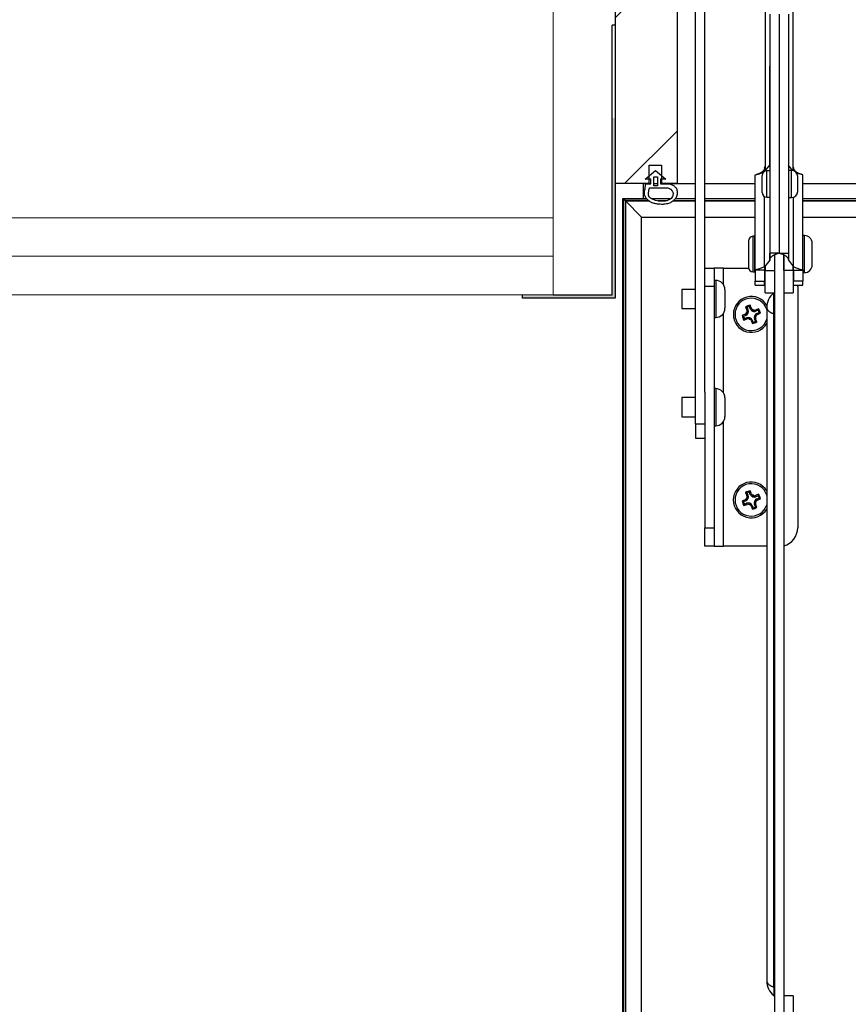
# Model space of a CAD drawing. Header units: inches. Extents: x 53216 to 117387, y -66787 to -22834.
# Tile 123 of 256: x 60572 to 60599, y -30110 to -30079. Entities that reach past the tile are written whole.
import ezdxf

# ---------------------------------------------------------------- set-up
doc = ezdxf.new("R2010")
doc.units = ezdxf.units.IN
doc.header["$MEASUREMENT"] = 0
doc.layers.get('0').update_dxf_attribs({"lineweight": 0})
doc.layers.add('FAKRO LOFT LADDERS', color=7, linetype='Continuous')
doc.layers.add('p--płyta GK', color=2, linetype='Continuous', lineweight=0)

msp = doc.modelspace()

# ---------------------------------------------------------------- hatches: boundary and pattern name
at = {"layer": 'FAKRO LOFT LADDERS', "linetype": 'Continuous'}
h = msp.add_hatch(dxfattribs=at)
h.set_pattern_fill('LINE', scale=1.259843, angle=45, style=0, pattern_type=2)
h.set_pattern_definition([(45, (60511.153, -30413.3558), (-2.828427, 2.828427), [])])
h.paths.add_polyline_path([(60591.402, -30069.906), (60591.402, -30083.906), (60592.502, -30083.906), (60592.502, -30083.306), (60592.902, -30083.306), (60592.902, -30083.906), (60593.402, -30083.906), (60593.402, -30069.906)])
msp.add_hatch(color=252, dxfattribs=at).paths.add_polyline_path([(60591.402, -30083.906), (60591.402, -30081.781), (60591.302, -30081.781), (60591.302, -30087.506), (60590.402, -30087.506), (60588.402, -30087.506), (60588.402, -30087.606), (60591.402, -30087.606)])

# ---------------------------------------------------------------- linework, layer by layer
at = {"linetype": 'Continuous'}
msp.add_line((60589.402, -30050.506), (60589.402, -30087.506), dxfattribs=at)
at = {"layer": 'FAKRO LOFT LADDERS', "color": 7, "linetype": 'Continuous'}
for p, q in [((60591.402, -30062.906), (60591.402, -30083.906)), ((60593.402, -30062.906), (60593.402, -30083.906)), ((60594.302, -30090.652), (60594.302, -30076.206)), ((60594.002, -30091.676), (60594.002, -30076.925)), ((60596.252, -30077.605), (60596.252, -30083.498)), ((60597.152, -30083.481), (60597.152, -30077.96)), ((60596.402, -30078.426), (60596.402, -30086.149)), ((60596.702, -30078.426), (60596.702, -30086.149)), ((60596.702, -30078.426), (60596.702, -30086.149)), ((60597.002, -30078.426), (60597.002, -30086.149)), ((60591.402, -30078.781), (60591.302, -30078.781)), ((60591.302, -30087.506), (60591.302, -30078.781)), ((60591.402, -30078.781), (60591.402, -30087.606)), ((60592.502, -30083.306), (60592.902, -30083.306)), ((60592.502, -30083.906), (60592.502, -30083.306)), ((60592.902, -30083.306), (60592.902, -30083.906)), ((60596.232, -30083.389), (60596.252, -30083.365)), ((60596.232, -30083.389), (60596.232, -30083.507)), ((60596.245, -30083.501), (60596.402, -30083.306)), ((60596.402, -30083.285), (60596.402, -30083.306)), ((60596.402, -30083.306), (60596.402, -30083.49)), ((60597.002, -30083.285), (60597.002, -30083.306)), ((60597.14, -30083.479), (60597.002, -30083.306)), ((60597.002, -30083.306), (60597.002, -30083.475)), ((60597.172, -30083.389), (60597.152, -30083.365)), ((60597.172, -30083.389), (60597.172, -30083.487)), ((60592.376, -30083.76), (60592.709, -30083.481)), ((60592.649, -30083.981), (60592.649, -30083.681)), ((60592.649, -30083.681), (60592.769, -30083.681)), ((60592.709, -30083.481), (60593.041, -30083.76)), ((60592.769, -30083.681), (60592.769, -30083.981)), ((60595.932, -30086.702), (60595.932, -30083.624)), ((60596.152, -30084.19), (60596.152, -30083.64)), ((60596.302, -30084.34), (60596.302, -30083.49)), ((60596.402, -30083.49), (60596.302, -30083.49)), ((60597.102, -30083.475), (60597.002, -30083.475)), ((60597.102, -30084.355), (60597.102, -30083.475)), ((60597.302, -30084.155), (60597.302, -30083.675)), ((60597.472, -30086.702), (60597.472, -30083.624)), ((60592.502, -30083.906), (60591.402, -30083.906)), ((60592.302, -30083.91), (60592.302, -30083.906)), ((60592.302, -30083.91), (60592.302, -30084.385)), ((60592.397, -30083.91), (60592.302, -30083.91)), ((60592.552, -30083.76), (60592.376, -30083.76)), ((60592.398, -30083.908), (60592.552, -30083.908)), ((60592.502, -30083.906), (60592.552, -30083.906)), ((60592.552, -30083.908), (60592.552, -30083.76)), ((60592.649, -30083.906), (60592.769, -30083.906)), ((60592.769, -30083.91), (60592.649, -30083.91)), ((60592.769, -30083.981), (60592.649, -30083.981)), ((60592.865, -30083.76), (60592.865, -30083.91)), ((60593.041, -30083.76), (60592.865, -30083.76)), ((60592.865, -30083.906), (60592.902, -30083.906)), ((60592.865, -30083.91), (60593.163, -30083.91)), ((60593.402, -30083.906), (60592.902, -30083.906)), ((60594.002, -30083.91), (60593.163, -30083.91)), ((60593.402, -30083.906), (60594.002, -30083.906)), ((60594.302, -30083.906), (60595.932, -30083.906)), ((60595.932, -30083.91), (60594.302, -30083.91)), ((60597.472, -30083.906), (60653.332, -30083.906)), ((60653.332, -30083.91), (60597.472, -30083.91)), ((60592.509, -30084.046), (60593.104, -30084.046)), ((60596.232, -30086.595), (60596.232, -30084.323)), ((60596.302, -30084.34), (60596.402, -30084.34)), ((60596.402, -30084.34), (60596.402, -30086.384)), ((60597.172, -30086.595), (60597.172, -30084.342)), ((60591.652, -30202.285), (60591.652, -30084.385)), ((60591.652, -30084.385), (60592.41, -30084.385)), ((60591.652, -30084.385), (60591.732, -30084.466)), ((60591.652, -30084.385), (60591.667, -30084.401)), ((60591.667, -30202.27), (60591.667, -30084.401)), ((60591.667, -30084.401), (60592.423, -30084.401)), ((60591.732, -30084.466), (60591.667, -30084.401)), ((60591.732, -30202.205), (60591.732, -30084.466)), ((60592.499, -30084.466), (60591.732, -30084.466)), ((60591.732, -30084.466), (60591.732, -30202.205)), ((60591.732, -30084.466), (60592.252, -30084.985)), ((60591.732, -30084.466), (60592.499, -30084.466)), ((60592.566, -30084.385), (60593.211, -30084.385)), ((60593.026, -30084.466), (60592.797, -30084.466)), ((60592.797, -30084.466), (60593.026, -30084.466)), ((60594.002, -30084.466), (60593.275, -30084.466)), ((60593.275, -30084.466), (60594.002, -30084.466)), ((60593.351, -30084.385), (60594.002, -30084.385)), ((60594.302, -30084.385), (60595.932, -30084.385)), ((60595.932, -30084.466), (60594.302, -30084.466)), ((60594.302, -30084.466), (60595.932, -30084.466)), ((60597.002, -30084.355), (60597.002, -30086.384)), ((60597.002, -30084.355), (60597.102, -30084.355)), ((60597.472, -30084.385), (60653.332, -30084.385)), ((60653.332, -30084.466), (60597.472, -30084.466)), ((60597.472, -30084.466), (60653.332, -30084.466)), ((60592.252, -30201.685), (60592.252, -30084.985)), ((60592.252, -30084.985), (60594.002, -30084.985)), ((60594.302, -30084.985), (60595.932, -30084.985)), ((60597.472, -30084.985), (60653.332, -30084.985)), ((60595.862, -30086.759), (60595.862, -30085.609)), ((60595.912, -30085.609), (60595.862, -30085.609)), ((60595.912, -30086.759), (60595.912, -30085.609)), ((60597.522, -30085.584), (60597.472, -30085.584)), ((60597.522, -30086.784), (60597.522, -30085.584)), ((60595.712, -30085.759), (60595.712, -30086.609)), ((60595.932, -30085.784), (60595.912, -30085.784)), ((60597.772, -30086.534), (60597.772, -30085.834)), ((60596.702, -30086.149), (60596.402, -30086.149)), ((60596.552, -30086.203), (60596.552, -30112.131)), ((60596.552, -30086.203), (60596.552, -30086.717)), ((60596.702, -30086.149), (60597.002, -30086.149)), ((60596.852, -30086.203), (60596.852, -30112.131)), ((60596.852, -30086.717), (60596.852, -30086.203)), ((60596.402, -30086.384), (60596.232, -30086.595)), ((60596.252, -30086.57), (60596.252, -30086.717)), ((60597.002, -30086.384), (60597.172, -30086.595)), ((60597.152, -30086.717), (60597.152, -30086.57)), ((60594.302, -30086.635), (60594.602, -30086.635)), ((60594.902, -30086.635), (60594.602, -30086.635)), ((60594.602, -30086.635), (60594.602, -30087.235)), ((60594.902, -30086.635), (60595.714, -30086.635)), ((60594.902, -30087.17), (60594.902, -30086.635)), ((60595.862, -30086.759), (60595.912, -30086.759)), ((60595.912, -30086.584), (60595.932, -30086.584)), ((60595.912, -30086.635), (60595.932, -30086.635)), ((60595.932, -30086.702), (60595.932, -30087.061)), ((60596.232, -30086.702), (60595.932, -30086.702)), ((60596.232, -30086.635), (60596.252, -30086.635)), ((60596.232, -30086.702), (60596.232, -30087.061)), ((60596.241, -30086.584), (60596.252, -30086.584)), ((60596.252, -30087.434), (60596.252, -30086.717)), ((60596.252, -30086.717), (60596.552, -30086.717)), ((60597.152, -30086.717), (60596.852, -30086.717)), ((60597.152, -30086.584), (60597.163, -30086.584)), ((60597.152, -30086.717), (60597.152, -30087.434)), ((60597.172, -30086.702), (60597.172, -30087.061)), ((60597.172, -30086.702), (60597.472, -30086.702)), ((60597.472, -30086.702), (60597.472, -30087.061)), ((60597.472, -30086.784), (60597.522, -30086.784)), ((60594.652, -30087.035), (60594.602, -30087.035)), ((60594.652, -30087.035), (60594.652, -30088.235)), ((60595.932, -30087.184), (60595.932, -30087.061)), ((60595.932, -30087.061), (60596.232, -30087.061)), ((60595.932, -30087.184), (60596.232, -30087.184)), ((60596.232, -30087.184), (60596.232, -30087.061)), ((60597.172, -30087.184), (60597.172, -30087.061)), ((60597.472, -30087.061), (60597.172, -30087.061)), ((60597.172, -30087.184), (60597.472, -30087.184)), ((60597.472, -30087.184), (60597.472, -30087.061)), ((60588.402, -30087.606), (60588.402, -30087.506)), ((60589.402, -30087.506), (60591.302, -30087.506)), ((60593.552, -30087.325), (60593.552, -30087.945)), ((60594.002, -30087.325), (60593.552, -30087.325)), ((60594.602, -30087.235), (60594.302, -30087.235)), ((60594.602, -30087.235), (60594.602, -30095.035)), ((60594.952, -30087.335), (60594.952, -30087.935)), ((60596.252, -30087.434), (60596.552, -30087.434)), ((60596.533, -30088.115), (60596.533, -30087.441)), ((60596.852, -30087.434), (60597.152, -30087.434)), ((60597.302, -30087.235), (60597.302, -30095.035)), ((60591.402, -30087.606), (60588.402, -30087.606)), ((60593.552, -30087.945), (60594.002, -30087.945)), ((60594.902, -30090.67), (60594.902, -30088.101)), ((60595.62, -30088.167), (60595.549, -30088.197)), ((60595.62, -30088.167), (60595.605, -30088.131)), ((60595.696, -30087.984), (60595.659, -30088)), ((60595.666, -30087.913), (60595.696, -30087.984)), ((60595.77, -30087.954), (60595.74, -30087.883)), ((60595.77, -30087.954), (60595.806, -30087.938)), ((60595.953, -30088.029), (60595.938, -30087.993)), ((60596.024, -30088), (60595.953, -30088.029)), ((60595.983, -30088.103), (60596.055, -30088.074)), ((60595.983, -30088.103), (60595.999, -30088.14)), ((60596.302, -30087.914), (60596.302, -30109.687)), ((60596.533, -30109.889), (60596.533, -30088.115)), ((60594.602, -30088.235), (60594.652, -30088.235)), ((60595.58, -30088.271), (60595.651, -30088.241)), ((60595.651, -30088.241), (60595.666, -30088.278)), ((60595.834, -30088.317), (60595.797, -30088.332)), ((60595.834, -30088.317), (60595.863, -30088.388)), ((60595.908, -30088.286), (60595.944, -30088.271)), ((60595.937, -30088.357), (60595.908, -30088.286)), ((60594.302, -30090.652), (60594.302, -30095.035)), ((60594.652, -30090.535), (60594.602, -30090.535)), ((60594.652, -30090.535), (60594.652, -30091.735)), ((60593.552, -30090.825), (60593.552, -30091.445)), ((60594.002, -30090.825), (60593.552, -30090.825)), ((60594.952, -30090.835), (60594.952, -30091.435)), ((60593.552, -30091.445), (60594.002, -30091.445)), ((60594.002, -30091.676), (60594.002, -30092.135)), ((60594.002, -30091.676), (60594.302, -30091.676)), ((60594.902, -30095.635), (60594.902, -30091.601)), ((60594.602, -30091.735), (60594.652, -30091.735)), ((60594.002, -30092.135), (60594.302, -30092.135)), ((60595.77, -30093.954), (60595.74, -30093.883)), ((60595.62, -30094.167), (60595.549, -30094.197)), ((60595.62, -30094.167), (60595.605, -30094.131)), ((60595.696, -30093.984), (60595.659, -30094)), ((60595.666, -30093.913), (60595.696, -30093.984)), ((60595.77, -30093.954), (60595.806, -30093.938)), ((60595.953, -30094.029), (60595.938, -30093.993)), ((60596.024, -30094), (60595.953, -30094.029)), ((60595.983, -30094.103), (60596.055, -30094.074)), ((60595.983, -30094.103), (60595.999, -30094.14)), ((60595.58, -30094.271), (60595.651, -30094.241)), ((60595.651, -30094.241), (60595.666, -30094.278)), ((60595.834, -30094.317), (60595.797, -30094.332)), ((60595.834, -30094.317), (60595.863, -30094.388)), ((60595.908, -30094.286), (60595.944, -30094.271)), ((60595.937, -30094.357), (60595.908, -30094.286)), ((60594.302, -30095.035), (60594.602, -30095.035)), ((60594.302, -30095.635), (60594.302, -30095.035)), ((60594.602, -30095.035), (60594.602, -30095.635)), ((60594.602, -30095.635), (60594.302, -30095.635)), ((60594.602, -30095.635), (60594.902, -30095.635)), ((60596.302, -30095.635), (60594.902, -30095.635)), ((60596.533, -30109.889), (60596.533, -30110.16)), ((60597.152, -30110.167), (60596.852, -30110.167)), ((60597.152, -30110.167), (60597.152, -30112.177))]:
    msp.add_line(p, q, dxfattribs=at)
for centre, radius, start, end in [((16962.136, -30079.113), 43634.266, 359.994494, 359.9986904), ((106320.769, -30079.004), 45723.767, 180.0013863, 180.0053909), ((60767.889, -30083.653), 171.657, 179.91202, 179.91219), ((60433.359, -30083.646), 163.813, 0.08968, 0.08986), ((60596.302, -30083.64), 0.15, 90, 180), ((60597.102, -30083.675), 0.2, 0, 90), ((60596.302, -30084.19), 0.15, 180, 270), ((60597.102, -30084.155), 0.2, 270, 0), ((60595.862, -30085.759), 0.15, 90, 180), ((60597.522, -30085.834), 0.25, 0, 90), ((60432.589, -30086.127), 163.813, 359.91014, 359.99231), ((60768.659, -30086.12), 171.657, 180.00956, 180.08798), ((60597.522, -30086.534), 0.25, 270, 0), ((60595.862, -30086.609), 0.15, 180, 270), ((60767.889, -30086.73), 171.657, 179.95477, 179.99044), ((60596.702, -30087.235), 0.6, 38.4332, 41.4096), ((60433.359, -30086.724), 163.813, 0.00769, 0.04506), ((60594.652, -30087.335), 0.3, 0, 90), ((60596.702, -30087.235), 0.6, 0, 4.9154), ((60596.902, -30087.914), 0.6, 127.9799, 180), ((60596.502, -30087.401), 0.05, 307.9799, 318.9594), ((60595.802, -30088.135), 0.58, 29.7373, 329.5497), ((60595.802, -30088.135), 0.524, 17.5365, 342.4635), ((60595.802, -30088.135), 0.298, 97.3029, 127.7425), ((60596.528, -30088.283), 0.884, 149.854, 153.0418), ((60584.542, -30092.725), 12.24, 23.0221, 23.5261), ((60594.652, -30087.935), 0.3, 270, 0), ((60600.393, -30099.398), 12.243, 113.0213, 113.5259), ((60595.802, -30088.135), 0.298, 187.2659, 217.7055), ((60595.95, -30087.409), 0.884, 239.8355, 243.0211), ((60595.565, -30088.037), 0.101, 293.0177, 318.2727), ((60607.006, -30083.41), 12.24, 201.5192, 202.0233), ((60595.393, -30088.754), 0.884, 72.0036, 75.1914), ((60595.567, -30088.038), 0.14, 292.5227, 22.5227), ((60595.802, -30088.135), 0.164, 145.784, 169.2022), ((60595.567, -30088.038), 0.1, 318.0794, 356.9069), ((60595.565, -30088.038), 0.102, 356.7492, 21.9914), ((60595.802, -30088.135), 0.26, 103.6614, 121.384), ((60595.899, -30087.9), 0.14, 202.5227, 292.5227), ((60595.9, -30087.899), 0.101, 203.0183, 228.3318), ((60595.802, -30088.135), 0.164, 55.8431, 79.2613), ((60595.899, -30087.9), 0.1, 228.1385, 266.966), ((60595.899, -30087.898), 0.102, 266.8073, 291.993), ((60596.037, -30088.233), 0.14, 112.5227, 202.5227), ((60595.802, -30088.135), 0.164, 325.6767, 349.4278), ((60596.037, -30088.233), 0.1, 137.8552, 177.2493), ((60600.528, -30099.342), 12.243, 111.5194, 112.024), ((60596.038, -30088.233), 0.101, 113.0175, 138.0514), ((60591.212, -30076.876), 12.239, 293.0211, 293.5263), ((60595.183, -30087.727), 0.884, 342.0243, 345.2098), ((60595.802, -30088.135), 0.26, 13.7028, 31.4254), ((60595.802, -30088.135), 0.298, 7.3399, 37.7794), ((60595.654, -30088.861), 0.884, 59.8724, 63.0625), ((60595.802, -30088.135), 0.26, 193.62, 211.3425), ((60596.42, -30088.544), 0.884, 161.9829, 165.1729), ((60591.077, -30076.932), 12.239, 291.5191, 292.0243), ((60595.704, -30088.37), 0.14, 22.5227, 112.5227), ((60595.704, -30088.372), 0.102, 87.025, 111.9968), ((60595.802, -30088.135), 0.164, 235.6175, 259.3687), ((60595.704, -30088.37), 0.1, 47.7961, 87.1901), ((60595.704, -30088.372), 0.101, 23.0169, 47.9922), ((60607.064, -30083.545), 12.242, 203.0204, 203.5261), ((60595.802, -30088.135), 0.298, 277.3029, 307.7425), ((60595.075, -30087.987), 0.884, 329.854, 333.0418), ((60595.802, -30088.135), 0.26, 283.6614, 301.384), ((60596.039, -30088.233), 0.102, 177.0832, 201.9984), ((60596.21, -30087.517), 0.884, 252.0036, 255.1914), ((60584.596, -30092.862), 12.242, 21.5193, 22.025), ((60594.652, -30090.835), 0.3, 0, 90), ((60594.652, -30091.435), 0.3, 270, 0), ((60595.802, -30094.135), 0.58, 30.4503, 329.5497), ((60595.802, -30094.135), 0.524, 17.5365, 342.4635), ((60595.802, -30094.135), 0.298, 97.3029, 127.7425), ((60607.006, -30089.41), 12.24, 201.5192, 202.0233), ((60595.393, -30094.754), 0.884, 72.0036, 75.1914), ((60595.802, -30094.135), 0.26, 103.6614, 121.384), ((60596.528, -30094.283), 0.884, 149.854, 153.0418), ((60584.542, -30098.725), 12.24, 23.0221, 23.5261), ((60600.393, -30105.398), 12.243, 113.0213, 113.5259), ((60595.802, -30094.135), 0.298, 187.2659, 217.7055), ((60595.95, -30093.409), 0.884, 239.8355, 243.0211), ((60595.802, -30094.135), 0.26, 193.62, 211.3425), ((60595.565, -30094.037), 0.101, 293.0177, 318.2727), ((60595.567, -30094.038), 0.14, 292.5227, 22.5227), ((60595.802, -30094.135), 0.164, 145.784, 169.2022), ((60595.567, -30094.038), 0.1, 318.0794, 356.9069), ((60595.565, -30094.038), 0.102, 356.7492, 21.9914), ((60595.899, -30093.9), 0.14, 202.5227, 292.5227), ((60595.9, -30093.899), 0.101, 203.0183, 228.3318), ((60595.802, -30094.135), 0.164, 55.8431, 79.2613), ((60595.899, -30093.9), 0.1, 228.1385, 266.966), ((60595.899, -30093.898), 0.102, 266.8073, 291.993), ((60596.037, -30094.233), 0.14, 112.5227, 202.5227), ((60595.802, -30094.135), 0.164, 325.6767, 349.4278), ((60596.037, -30094.233), 0.1, 137.8552, 177.2493), ((60600.528, -30105.342), 12.243, 111.5194, 112.024), ((60596.038, -30094.233), 0.101, 113.0175, 138.0514), ((60591.212, -30082.876), 12.239, 293.0211, 293.5263), ((60595.183, -30093.727), 0.884, 342.0243, 345.2098), ((60595.802, -30094.135), 0.26, 13.7028, 31.4254), ((60595.802, -30094.135), 0.298, 7.3399, 37.7794), ((60595.654, -30094.861), 0.884, 59.8724, 63.0625), ((60596.42, -30094.544), 0.884, 161.9829, 165.1729), ((60591.077, -30082.932), 12.239, 291.5191, 292.0243), ((60595.704, -30094.37), 0.14, 22.5227, 112.5227), ((60595.704, -30094.372), 0.102, 87.025, 111.9968), ((60595.802, -30094.135), 0.164, 235.6175, 259.3687), ((60595.704, -30094.37), 0.1, 47.7961, 87.1901), ((60595.704, -30094.372), 0.101, 23.0169, 47.9922), ((60607.064, -30089.545), 12.242, 203.0204, 203.5261), ((60595.802, -30094.135), 0.298, 277.3029, 307.7425), ((60595.075, -30093.987), 0.884, 329.854, 333.0418), ((60595.802, -30094.135), 0.26, 283.6614, 301.384), ((60596.039, -30094.233), 0.102, 177.0832, 201.9984), ((60596.21, -30093.517), 0.884, 252.0036, 255.1914), ((60584.596, -30098.862), 12.242, 21.5193, 22.025), ((60596.702, -30095.035), 0.6, 284.4775, 0), ((60596.902, -30109.687), 0.6, 180, 232.0201), ((60596.502, -30110.199), 0.05, 0, 52.0201)]:
    msp.add_arc(centre, radius, start, end, dxfattribs=at)
for points, knots in [([(60596.232, -30083.39), (60596.232, -30083.398), (60596.23, -30083.419), (60596.218, -30083.452), (60596.2, -30083.48), (60596.184, -30083.497), (60596.174, -30083.507), (60596.164, -30083.517), (60596.153, -30083.526), (60596.141, -30083.535), (60596.127, -30083.545), (60596.113, -30083.553), (60596.098, -30083.562), (60596.082, -30083.57), (60596.061, -30083.58), (60596.034, -30083.591), (60596.003, -30083.602), (60595.984, -30083.607), (60595.975, -30083.609)], [0, 0, 0, 0, 0.075311, 0.213507, 0.326571, 0.370763, 0.40614, 0.441688, 0.479455, 0.520516, 0.561857, 0.606685, 0.648691, 0.693873, 0.742376, 0.815724, 0.922508, 1, 1, 1, 1]), ([(60597.429, -30083.609), (60597.416, -30083.606), (60597.396, -30083.6), (60597.364, -30083.589), (60597.34, -30083.579), (60597.32, -30083.569), (60597.303, -30083.56), (60597.287, -30083.551), (60597.273, -30083.542), (60597.259, -30083.533), (60597.247, -30083.523), (60597.236, -30083.514), (60597.226, -30083.504), (60597.213, -30083.491), (60597.198, -30083.471), (60597.181, -30083.443), (60597.173, -30083.414), (60597.172, -30083.396), (60597.172, -30083.39)], [0, 0, 0, 0, 0.10791, 0.199303, 0.258877, 0.312419, 0.360332, 0.407948, 0.449632, 0.489588, 0.531691, 0.56777, 0.608604, 0.643234, 0.723203, 0.816812, 0.94096, 1, 1, 1, 1]), ([(60595.932, -30083.624), (60595.932, -30083.622), (60595.94, -30083.619), (60595.97, -30083.611), (60595.992, -30083.605), (60596.048, -30083.59), (60596.081, -30083.58), (60596.142, -30083.557), (60596.168, -30083.547), (60596.194, -30083.535)], [0, 0, 0, 0, 0.25, 0.25, 0.5, 0.5, 0.75, 0.75, 0.9197839, 0.9197839, 0.9197839, 0.9197839]), ([(60597.472, -30083.624), (60597.472, -30083.622), (60597.464, -30083.619), (60597.434, -30083.611), (60597.412, -30083.605), (60597.356, -30083.59), (60597.323, -30083.58), (60597.279, -30083.564), (60597.272, -30083.561), (60597.264, -30083.558)], [0, 0, 0, 0, 0.25, 0.25, 0.5, 0.5, 0.75, 0.75, 0.8003722, 0.8003722, 0.8003722, 0.8003722]), ([(60593.104, -30084.046), (60593.147, -30084.058), (60593.165, -30084.066), (60593.178, -30084.073), (60593.196, -30084.081), (60593.207, -30084.094), (60593.22, -30084.108), (60593.235, -30084.124), (60593.247, -30084.145), (60593.265, -30084.18), (60593.275, -30084.207), (60593.273, -30084.278), (60593.26, -30084.314), (60593.219, -30084.385), (60593.149, -30084.436), (60593.037, -30084.466), (60592.967, -30084.474), (60592.926, -30084.474), (60592.874, -30084.474), (60592.755, -30084.463), (60592.657, -30084.431), (60592.613, -30084.413), (60592.521, -30084.36), (60592.479, -30084.316), (60592.475, -30084.241), (60592.482, -30084.192), (60592.485, -30084.168), (60592.494, -30084.111), (60592.509, -30084.046)], [0, 0, 0, 0, 0.0358, 0.074368, 0.112936, 0.151504, 0.190072, 0.22864, 0.267208, 0.305776, 0.344344, 0.382912, 0.42148, 0.460048, 0.498616, 0.537184, 0.575752, 0.61432, 0.652888, 0.691456, 0.730024, 0.768592, 0.80716, 0.845728, 0.884296, 0.922864, 0.961432, 1, 1, 1, 1]), ([(60596.402, -30086.383), (60596.402, -30086.375), (60596.404, -30086.354), (60596.415, -30086.321), (60596.434, -30086.293), (60596.449, -30086.276), (60596.459, -30086.266), (60596.469, -30086.256), (60596.48, -30086.247), (60596.493, -30086.238), (60596.507, -30086.228), (60596.521, -30086.219), (60596.536, -30086.211), (60596.552, -30086.203), (60596.572, -30086.193), (60596.599, -30086.182), (60596.631, -30086.171), (60596.65, -30086.166), (60596.659, -30086.164)], [0, 0, 0, 0, 0.075311, 0.213507, 0.326571, 0.370763, 0.40614, 0.441688, 0.479455, 0.520516, 0.561857, 0.606685, 0.648691, 0.693873, 0.742376, 0.815724, 0.922508, 1, 1, 1, 1]), ([(60596.702, -30086.149), (60596.702, -30086.151), (60596.694, -30086.154), (60596.673, -30086.16), (60596.666, -30086.162), (60596.659, -30086.164)], [0, 0, 0, 0, 0.25, 0.25, 0.3458007, 0.3458007, 0.3458007, 0.3458007]), ([(60596.702, -30086.149), (60596.702, -30086.151), (60596.71, -30086.154), (60596.73, -30086.16), (60596.737, -30086.162), (60596.745, -30086.164)], [0, 0, 0, 0, 0.25, 0.25, 0.3458008, 0.3458008, 0.3458008, 0.3458008]), ([(60596.745, -30086.164), (60596.758, -30086.167), (60596.778, -30086.173), (60596.81, -30086.184), (60596.834, -30086.194), (60596.854, -30086.204), (60596.871, -30086.213), (60596.887, -30086.222), (60596.901, -30086.231), (60596.914, -30086.24), (60596.926, -30086.25), (60596.938, -30086.259), (60596.948, -30086.269), (60596.961, -30086.282), (60596.976, -30086.302), (60596.992, -30086.33), (60597.001, -30086.359), (60597.002, -30086.377), (60597.002, -30086.383)], [0, 0, 0, 0, 0.10791, 0.199303, 0.258877, 0.312419, 0.360332, 0.407948, 0.449632, 0.489588, 0.531691, 0.56777, 0.608604, 0.643234, 0.723203, 0.816812, 0.94096, 1, 1, 1, 1]), ([(60596.232, -30086.595), (60596.193, -30086.614), (60596.153, -30086.631), (60596.081, -30086.657), (60596.048, -30086.667), (60595.992, -30086.682), (60595.97, -30086.688), (60595.94, -30086.696), (60595.932, -30086.699), (60595.932, -30086.702)], [0, 0, 0, 0, 0.25, 0.25, 0.5, 0.5, 0.75, 0.75, 1, 1, 1, 1]), ([(60597.172, -30086.595), (60597.211, -30086.614), (60597.25, -30086.631), (60597.323, -30086.657), (60597.356, -30086.667), (60597.412, -30086.682), (60597.434, -30086.688), (60597.464, -30086.696), (60597.472, -30086.699), (60597.472, -30086.702)], [0, 0, 0, 0, 0.25, 0.25, 0.5, 0.5, 0.75, 0.75, 1, 1, 1, 1])]:
    msp.add_open_spline(points, degree=3, knots=knots, dxfattribs=at)
msp.add_open_spline([(60593.163, -30083.91), (60593.212, -30083.923), (60593.25, -30083.946), (60593.275, -30083.96), (60593.309, -30083.98), (60593.332, -30084.004), (60593.358, -30084.029), (60593.379, -30084.057), (60593.403, -30084.106), (60593.412, -30084.187), (60593.404, -30084.267), (60593.392, -30084.313), (60593.355, -30084.389), (60593.286, -30084.461), (60593.193, -30084.528), (60593.057, -30084.565), (60592.973, -30084.575), (60592.926, -30084.575), (60592.869, -30084.575), (60592.74, -30084.562), (60592.627, -30084.538), (60592.565, -30084.512), (60592.455, -30084.437), (60592.393, -30084.372), (60592.361, -30084.292), (60592.343, -30084.202), (60592.36, -30084.114), (60592.375, -30084.019), (60592.398, -30083.908)], degree=3, dxfattribs=at)
for points, weights in [([(60596.302, -30087.914), (60596.302, -30088.038), (60596.533, -30088.115)], [1, 0.898717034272, 1]), ([(60596.552, -30088.132), (60596.552, -30088.122), (60596.533, -30088.115)], [1, 0.898717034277, 1]), ([(60596.302, -30109.687), (60596.302, -30109.812), (60596.533, -30109.889)], [1, 0.898717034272, 1]), ([(60596.552, -30109.906), (60596.552, -30109.895), (60596.533, -30109.889)], [1, 0.898717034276, 1])]:
    msp.add_rational_spline(points, weights, degree=2, dxfattribs=at)
at = {"layer": 'p--płyta GK', "ltscale": 35}
for p, q in [((60547.538, -30085.006), (60589.402, -30085.006)), ((60547.538, -30086.256), (60589.402, -30086.256)), ((60547.538, -30087.506), (60589.402, -30087.506))]:
    msp.add_line(p, q, dxfattribs=at)

doc.saveas('drawing.dxf')
